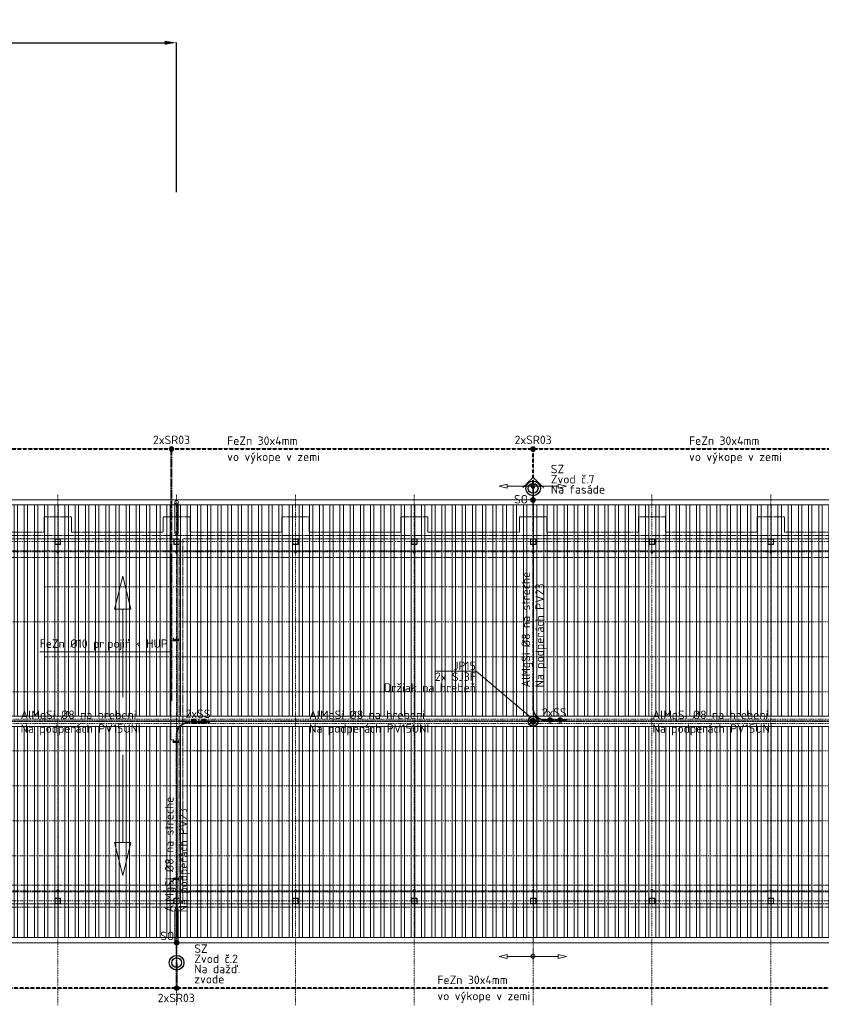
# Model space of a CAD drawing. Header units: millimetres. Extents: x -304119 to 197109, y 7818 to 249585.
# Tile 33 of 42: x 65824 to 89432, y 96731 to 125748. Entities that reach past the tile are written whole.
import ezdxf
from ezdxf.enums import TextEntityAlignment as Align

# ---------------------------------------------------------------- set-up
doc = ezdxf.new("R2010")
doc.units = ezdxf.units.MM
for name, pattern in [('ACAD_ISO10W100', [18, 12, -3, 0, -3]), ('DASHDOT', [25.4, 12.7, -6.35, 0, -6.35]), ('Dashed', [19.05, 12.7, -6.35]), ('DIVIDE', [31.75, 12.7, -6.35, 0, -6.35, 0, -6.35])]:
    doc.linetypes.add(name, pattern=pattern)
doc.layers.get('Defpoints').update_dxf_attribs({"color": 252, "lineweight": 5})
for name, color, linetype, lineweight in [('CKRASTR', 252, 'DASHDOT', 5), ('CKSTENY_NADROVINOU', 252, 'DIVIDE', 5), ('CKSTENY_OSY', 252, 'DASHDOT', 5), ('CKSTENY_PODROVINOU', 252, 'Continuous', 5), ('CKSTENY_SKRYTE', 252, 'Dashed', 5), ('CKSTENY_SRAF', 252, 'Continuous', 5), ('CKSYMBOLY', 252, 'Continuous', 5), ('CSPROFILY_OSY', 252, 'DASHDOT', 5), ('CSPROFILY_REZY', 252, 'Continuous', 5), ('EL-svroky', 5, 'Continuous', 0), ('EL_bleskozvod', 3, 'ACAD_ISO10W100', 35), ('EL_BleskUz - bleskozvod', 3, 'ACAD_ISO10W100', 35), ('EL_BleskUz - zemnic', 1, 'Dashed', 40), ('EL_Zakladovy zemnic', 1, 'Dashed', 40), ('zás', 5, 'Continuous', 35)]:
    doc.layers.add(name, color=color, linetype=linetype, lineweight=lineweight)
doc.styles.add('ISOCPEUR', font='isocpeur.ttf')
doc.styles.get("Standard").update_dxf_attribs({"font": 'arial.ttf'})
doc.dimstyles.new('ISO-25', dxfattribs={"dimtxt": 2.5, "dimasz": 2.5, "dimexe": 1.25, "dimexo": 0.625, "dimtad": 1, "dimtxsty": 'Standard', "dimcen": 2.5, "dimadec": 0, "dimazin": 0, "dimtfac": 1, "dimtmove": 0, "dimatfit": 3, "dimfxl": 1, "dimarcsym": 0})
pattern_1 = [(270, (-2151243.34, -1563942.26), (300, -6e-14), []), (270, (-2151343.34, -1564042.26), (300, -6e-14), [])]

# ---------------------------------------------------------------- blocks, each defined once
blk = doc.blocks.new('*U25')
at = {"color": 0, "linetype": 'ByBlock', "lineweight": -2}
for p, q in [((-502, 0), (-159, 0)), ((259, 0), (53, 0)), ((502, 0), (259, 60)), ((259, 60), (259, -60)), ((502, 0), (259, -60)), ((-159, 0), (53, 0))]:
    blk.add_line(p, q, dxfattribs=at)
at = {"color": 0, "linetype": 'Continuous', "lineweight": -2, "flags": 8}
blk.add_attdef('SPÁD', text='', height=100, dxfattribs=at).set_placement((-34, 80), align=Align.CENTER)
blk = doc.blocks.new('*U26')
at = {"color": 0, "linetype": 'ByBlock', "lineweight": -2}
for p, q in [((-493, 0), (-159, 0)), ((249, 0), (53, 0)), ((493, 0), (249, 60)), ((249, 60), (249, -60)), ((493, 0), (249, -60)), ((-159, 0), (53, 0))]:
    blk.add_line(p, q, dxfattribs=at)
at = {"color": 0, "linetype": 'Continuous', "lineweight": -2, "flags": 8}
blk.add_attdef('SPÁD', text='', height=100, dxfattribs=at).set_placement((-43, 80), align=Align.CENTER)
blk = doc.blocks.new('*U8')
at = {"color": 0, "linetype": 'ByBlock', "lineweight": -2}
for p, q in [((-445.1, 0), (-201.6, 59.9)), ((-445.1, 0), (-201.6, -59.9)), ((-201.6, 59.9), (-201.6, -59.9)), ((-201.6, 0), (-53, 0)), ((445.1, 0), (159.1, 0)), ((159.1, 0), (-53, 0))]:
    blk.add_line(p, q, dxfattribs=at)
at = {"color": 0, "linetype": 'Continuous', "lineweight": -2, "flags": 8}
blk.add_attdef('SPÁD', text='', height=100, dxfattribs=at).set_placement((4.3, 80), align=Align.CENTER)
blk = doc.blocks.new('*D59')
at = {"layer": 'Defpoints', "color": 0, "transparency": 16777216}
for p in [(70445, 125070), (49445, 120664), (70445, 120664)]:
    blk.add_point(p, dxfattribs=at)
at = {"layer": 'EL_BleskUz - bleskozvod', "color": 0, "lineweight": -2, "transparency": 16777216}
for p, q in [((49445, 120665), (49445, 125071)), ((49795, 125070), (70095, 125070)), ((70445, 120665), (70445, 125071))]:
    blk.add_line(p, q, dxfattribs=at)
at = {"layer": 'EL_BleskUz - bleskozvod', "color": 0, "transparency": 16777216}
for points in [[(49795, 125128), (49795, 125011), (49445, 125070)], [(70095, 125128), (70095, 125011), (70445, 125070)]]:
    blk.add_solid(points, dxfattribs=at)
at = {"layer": 'EL_BleskUz - bleskozvod', "color": 0, "lineweight": 5, "transparency": 16777216, "insert": (59945, 125420), "char_height": 500, "attachment_point": 5, "style": 'ISOCPEUR'}
blk.add_mtext('21000', dxfattribs=at)
blk = doc.blocks.new('A$C5815f506')
at = {"layer": 'EL_bleskozvod'}
blk.add_lwpolyline([(21, -305), (326, 0), (21, 305)], dxfattribs=at)
at = {"layer": 'zás', "color": 3, "linetype": 'Continuous', "lineweight": 30, "ltscale": 0.3}
for radius in [216, 144]:
    blk.add_circle((0, 0), radius, dxfattribs=at)

msp = doc.modelspace()

# ---------------------------------------------------------------- hatches: boundary and pattern name
at = {"layer": 'CKSTENY_SRAF', "linetype": 'ByBlock', "lineweight": 5, "ltscale": 0.2}
h = msp.add_hatch(dxfattribs=at)
h.set_pattern_fill('ANSI31', color=252, scale=100, angle=225, style=0)
h.set_pattern_definition(pattern_1)
h.paths.add_polyline_path([(91444.88686, 111446.5435), (48364.88686, 111446.5435), (48364.88686, 105221.5435), (91444.88686, 105221.5435)])
h = msp.add_hatch(dxfattribs=at)
h.set_pattern_fill('ANSI31', color=252, scale=100, angle=225, style=0)
h.set_pattern_definition(pattern_1)
h.paths.add_polyline_path([(48364.88686, 104921.5435), (48364.88686, 98696.5435), (91444.88686, 98696.5435), (91444.88686, 104921.5435)])
at = {"layer": 'EL-svroky'}
for points in [[(70294.88686, 113165.1505, 1), (70294.88686, 113027.9365, 1)], [(80944.88686, 113165.1505, 1), (80944.88686, 113027.9365, 1)], [(80944.88686, 111665.1505, -1), (80944.88686, 111527.9365, -1)], [(70950.36238, 105002.9365, 1), (70950.36238, 105140.1505, 1)], [(71250.36238, 105002.9365, 1), (71250.36238, 105140.1505, 1)], [(81441.05269, 105042.9365, 1), (81441.05269, 105180.1505, 1)], [(81741.05269, 105042.9365, 1), (81741.05269, 105180.1505, 1)], [(70444.88686, 98615.1505, -1), (70444.88686, 98477.9365, -1)], [(70444.88686, 97137.9365, -1), (70444.88686, 97275.1505, -1)], [(70444.88686, 97137.9365, -1), (70444.88686, 97275.1505, -1)]]:
    msp.add_hatch(color=5, dxfattribs=at).paths.add_polyline_path(points)
at = {"layer": 'zás'}
msp.add_hatch(color=256, dxfattribs=at).paths.add_polyline_path([(80944.887, 105147.77366, 1), (80944.887, 104995.31366, 1)])

# ---------------------------------------------------------------- linework, layer by layer
at = {"color": 252, "lineweight": 5}
for p, q in [((66864.88686, 110436.5435), (66864.88686, 110296.5435)), ((66869.88686, 110436.5435), (66869.88686, 110296.5435)), ((67014.88686, 110446.5435), (66874.88686, 110446.5435)), ((67014.88686, 110441.5435), (66874.88686, 110441.5435)), ((66874.88686, 110291.5435), (67014.88686, 110291.5435)), ((66874.88686, 110286.5435), (67014.88686, 110286.5435)), ((67019.88686, 110296.5435), (67019.88686, 110436.5435)), ((67024.88686, 110296.5435), (67024.88686, 110436.5435)), ((70364.88686, 110436.5435), (70364.88686, 110296.5435)), ((70369.88686, 110436.5435), (70369.88686, 110296.5435)), ((70514.88686, 110446.5435), (70374.88686, 110446.5435)), ((70514.88686, 110441.5435), (70374.88686, 110441.5435)), ((70374.88686, 110291.5435), (70514.88686, 110291.5435)), ((70374.88686, 110286.5435), (70514.88686, 110286.5435)), ((70519.88686, 110296.5435), (70519.88686, 110436.5435)), ((70524.88686, 110296.5435), (70524.88686, 110436.5435)), ((73864.88686, 110436.5435), (73864.88686, 110296.5435)), ((73869.88686, 110436.5435), (73869.88686, 110296.5435)), ((74014.88686, 110446.5435), (73874.88686, 110446.5435)), ((74014.88686, 110441.5435), (73874.88686, 110441.5435)), ((73874.88686, 110291.5435), (74014.88686, 110291.5435)), ((73874.88686, 110286.5435), (74014.88686, 110286.5435)), ((74019.88686, 110296.5435), (74019.88686, 110436.5435)), ((74024.88686, 110296.5435), (74024.88686, 110436.5435)), ((77364.88686, 110436.5435), (77364.88686, 110296.5435)), ((77369.88686, 110436.5435), (77369.88686, 110296.5435)), ((77514.88686, 110446.5435), (77374.88686, 110446.5435)), ((77514.88686, 110441.5435), (77374.88686, 110441.5435)), ((77374.88686, 110291.5435), (77514.88686, 110291.5435)), ((77374.88686, 110286.5435), (77514.88686, 110286.5435)), ((77519.88686, 110296.5435), (77519.88686, 110436.5435)), ((77524.88686, 110296.5435), (77524.88686, 110436.5435)), ((80864.88686, 110436.5435), (80864.88686, 110296.5435)), ((80869.88686, 110436.5435), (80869.88686, 110296.5435)), ((81014.88686, 110446.5435), (80874.88686, 110446.5435)), ((81014.88686, 110441.5435), (80874.88686, 110441.5435)), ((80874.88686, 110291.5435), (81014.88686, 110291.5435)), ((80874.88686, 110286.5435), (81014.88686, 110286.5435)), ((81019.88686, 110296.5435), (81019.88686, 110436.5435)), ((81024.88686, 110296.5435), (81024.88686, 110436.5435)), ((84364.88686, 110436.5435), (84364.88686, 110296.5435)), ((84369.88686, 110436.5435), (84369.88686, 110296.5435)), ((84514.88686, 110446.5435), (84374.88686, 110446.5435)), ((84514.88686, 110441.5435), (84374.88686, 110441.5435)), ((84374.88686, 110291.5435), (84514.88686, 110291.5435)), ((84374.88686, 110286.5435), (84514.88686, 110286.5435)), ((84519.88686, 110296.5435), (84519.88686, 110436.5435)), ((84524.88686, 110296.5435), (84524.88686, 110436.5435)), ((87864.88686, 110436.5435), (87864.88686, 110296.5435)), ((87869.88686, 110436.5435), (87869.88686, 110296.5435)), ((88014.88686, 110446.5435), (87874.88686, 110446.5435)), ((88014.88686, 110441.5435), (87874.88686, 110441.5435)), ((87874.88686, 110291.5435), (88014.88686, 110291.5435)), ((87874.88686, 110286.5435), (88014.88686, 110286.5435)), ((88019.88686, 110296.5435), (88019.88686, 110436.5435)), ((88024.88686, 110296.5435), (88024.88686, 110436.5435)), ((70534.88686, 107484.0435), (70334.88686, 107484.0435)), ((70355.38686, 107521.5435), (70344.88686, 107521.5435)), ((70344.88686, 107521.5435), (70344.88686, 107446.5435)), ((70344.88686, 107446.5435), (70524.88686, 107446.5435)), ((70355.38686, 107464.0435), (70355.38686, 107521.5435)), ((70502.38686, 107452.0435), (70367.38686, 107452.0435)), ((70434.88686, 107436.5435), (70434.88686, 107531.5435)), ((70524.88686, 107521.5435), (70514.38686, 107521.5435)), ((70514.38686, 107521.5435), (70514.38686, 107464.0435)), ((70524.88686, 107446.5435), (70524.88686, 107521.5435)), ((70534.88686, 104484.0435), (70334.88686, 104484.0435)), ((70355.38686, 104521.5435), (70344.88686, 104521.5435)), ((70344.88686, 104521.5435), (70344.88686, 104446.5435)), ((70355.38686, 104464.0435), (70355.38686, 104521.5435)), ((70434.88686, 104436.5435), (70434.88686, 104531.5435)), ((70524.88686, 104521.5435), (70514.38686, 104521.5435)), ((70514.38686, 104521.5435), (70514.38686, 104464.0435)), ((70524.88686, 104446.5435), (70524.88686, 104521.5435)), ((70524.88686, 104446.5435), (70344.88686, 104446.5435)), ((70344.88686, 104446.5435), (70524.88686, 104446.5435)), ((70344.88686, 104446.5435), (70524.88686, 104446.5435)), ((70502.38686, 104452.0435), (70367.38686, 104452.0435)), ((70334.88686, 100409.0435), (70534.88686, 100409.0435)), ((70524.88686, 100446.5435), (70344.88686, 100446.5435)), ((70344.88686, 100446.5435), (70344.88686, 100371.5435)), ((70355.38686, 100371.5435), (70355.38686, 100429.0435)), ((70367.38686, 100441.0435), (70502.38686, 100441.0435)), ((70434.88686, 100456.5435), (70434.88686, 100361.5435)), ((70514.38686, 100429.0435), (70514.38686, 100371.5435)), ((70524.88686, 100371.5435), (70524.88686, 100446.5435)), ((70344.88686, 100371.5435), (70355.38686, 100371.5435)), ((70524.88686, 100371.5435), (70514.38686, 100371.5435)), ((70514.38686, 100371.5435), (70524.88686, 100371.5435)), ((70514.38686, 100371.5435), (70524.88686, 100371.5435)), ((66864.88686, 99846.5435), (66864.88686, 99706.5435)), ((66869.88686, 99846.5435), (66869.88686, 99706.5435)), ((67014.88686, 99856.5435), (66874.88686, 99856.5435)), ((67014.88686, 99851.5435), (66874.88686, 99851.5435)), ((67019.88686, 99706.5435), (67019.88686, 99846.5435)), ((67024.88686, 99706.5435), (67024.88686, 99846.5435)), ((70364.88686, 99846.5435), (70364.88686, 99706.5435)), ((70369.88686, 99846.5435), (70369.88686, 99706.5435)), ((70514.88686, 99856.5435), (70374.88686, 99856.5435)), ((70514.88686, 99851.5435), (70374.88686, 99851.5435)), ((70519.88686, 99706.5435), (70519.88686, 99846.5435)), ((70524.88686, 99706.5435), (70524.88686, 99846.5435)), ((73864.88686, 99846.5435), (73864.88686, 99706.5435)), ((73869.88686, 99846.5435), (73869.88686, 99706.5435)), ((74014.88686, 99856.5435), (73874.88686, 99856.5435)), ((74014.88686, 99851.5435), (73874.88686, 99851.5435)), ((74019.88686, 99706.5435), (74019.88686, 99846.5435)), ((74024.88686, 99706.5435), (74024.88686, 99846.5435)), ((77364.88686, 99846.5435), (77364.88686, 99706.5435)), ((77369.88686, 99846.5435), (77369.88686, 99706.5435)), ((77514.88686, 99856.5435), (77374.88686, 99856.5435)), ((77514.88686, 99851.5435), (77374.88686, 99851.5435)), ((77519.88686, 99706.5435), (77519.88686, 99846.5435)), ((77524.88686, 99706.5435), (77524.88686, 99846.5435)), ((80864.88686, 99846.5435), (80864.88686, 99706.5435)), ((80869.88686, 99846.5435), (80869.88686, 99706.5435)), ((81014.88686, 99856.5435), (80874.88686, 99856.5435)), ((81014.88686, 99851.5435), (80874.88686, 99851.5435)), ((81019.88686, 99706.5435), (81019.88686, 99846.5435)), ((81024.88686, 99706.5435), (81024.88686, 99846.5435)), ((84364.88686, 99846.5435), (84364.88686, 99706.5435)), ((84369.88686, 99846.5435), (84369.88686, 99706.5435)), ((84514.88686, 99856.5435), (84374.88686, 99856.5435)), ((84514.88686, 99851.5435), (84374.88686, 99851.5435)), ((84519.88686, 99706.5435), (84519.88686, 99846.5435)), ((84524.88686, 99706.5435), (84524.88686, 99846.5435)), ((87864.88686, 99846.5435), (87864.88686, 99706.5435)), ((87869.88686, 99846.5435), (87869.88686, 99706.5435)), ((88014.88686, 99856.5435), (87874.88686, 99856.5435)), ((88014.88686, 99851.5435), (87874.88686, 99851.5435)), ((88019.88686, 99706.5435), (88019.88686, 99846.5435)), ((88024.88686, 99706.5435), (88024.88686, 99846.5435)), ((66874.88686, 99701.5435), (67014.88686, 99701.5435)), ((66874.88686, 99696.5435), (67014.88686, 99696.5435)), ((70374.88686, 99701.5435), (70514.88686, 99701.5435)), ((70374.88686, 99696.5435), (70514.88686, 99696.5435)), ((73874.88686, 99701.5435), (74014.88686, 99701.5435)), ((73874.88686, 99696.5435), (74014.88686, 99696.5435)), ((77374.88686, 99701.5435), (77514.88686, 99701.5435)), ((77374.88686, 99696.5435), (77514.88686, 99696.5435)), ((80874.88686, 99701.5435), (81014.88686, 99701.5435)), ((80874.88686, 99696.5435), (81014.88686, 99696.5435)), ((84374.88686, 99701.5435), (84514.88686, 99701.5435)), ((84374.88686, 99696.5435), (84514.88686, 99696.5435)), ((87874.88686, 99701.5435), (88014.88686, 99701.5435)), ((87874.88686, 99696.5435), (88014.88686, 99696.5435))]:
    msp.add_line(p, q, dxfattribs=at)
for centre, radius, start, end in [((66874.88686, 110436.5435), 10, 90, 180), ((66874.88686, 110296.5435), 10, 180, 270), ((66874.88686, 110436.5435), 5, 90, 180), ((66874.88686, 110296.5435), 5, 180, 270), ((67014.88686, 110436.5435), 10, 0, 90), ((67014.88686, 110436.5435), 5, 0, 90), ((67014.88686, 110296.5435), 10, 270, 0), ((67014.88686, 110296.5435), 5, 270, 0), ((70374.88686, 110436.5435), 10, 90, 180), ((70374.88686, 110296.5435), 10, 180, 270), ((70374.88686, 110436.5435), 5, 90, 180), ((70374.88686, 110296.5435), 5, 180, 270), ((70514.88686, 110436.5435), 10, 0, 90), ((70514.88686, 110436.5435), 5, 0, 90), ((70514.88686, 110296.5435), 10, 270, 0), ((70514.88686, 110296.5435), 5, 270, 0), ((73874.88686, 110436.5435), 10, 90, 180), ((73874.88686, 110296.5435), 10, 180, 270), ((73874.88686, 110436.5435), 5, 90, 180), ((73874.88686, 110296.5435), 5, 180, 270), ((74014.88686, 110436.5435), 10, 0, 90), ((74014.88686, 110436.5435), 5, 0, 90), ((74014.88686, 110296.5435), 10, 270, 0), ((74014.88686, 110296.5435), 5, 270, 0), ((77374.88686, 110436.5435), 10, 90, 180), ((77374.88686, 110296.5435), 10, 180, 270), ((77374.88686, 110436.5435), 5, 90, 180), ((77374.88686, 110296.5435), 5, 180, 270), ((77514.88686, 110436.5435), 10, 0, 90), ((77514.88686, 110436.5435), 5, 0, 90), ((77514.88686, 110296.5435), 10, 270, 0), ((77514.88686, 110296.5435), 5, 270, 0), ((80874.88686, 110436.5435), 10, 90, 180), ((80874.88686, 110296.5435), 10, 180, 270), ((80874.88686, 110436.5435), 5, 90, 180), ((80874.88686, 110296.5435), 5, 180, 270), ((81014.88686, 110436.5435), 10, 0, 90), ((81014.88686, 110436.5435), 5, 0, 90), ((81014.88686, 110296.5435), 10, 270, 0), ((81014.88686, 110296.5435), 5, 270, 0), ((84374.88686, 110436.5435), 10, 90, 180), ((84374.88686, 110296.5435), 10, 180, 270), ((84374.88686, 110436.5435), 5, 90, 180), ((84374.88686, 110296.5435), 5, 180, 270), ((84514.88686, 110436.5435), 10, 0, 90), ((84514.88686, 110436.5435), 5, 0, 90), ((84514.88686, 110296.5435), 10, 270, 0), ((84514.88686, 110296.5435), 5, 270, 0), ((87874.88686, 110436.5435), 10, 90, 180), ((87874.88686, 110296.5435), 10, 180, 270), ((87874.88686, 110436.5435), 5, 90, 180), ((87874.88686, 110296.5435), 5, 180, 270), ((88014.88686, 110436.5435), 10, 0, 90), ((88014.88686, 110436.5435), 5, 0, 90), ((88014.88686, 110296.5435), 10, 270, 0), ((88014.88686, 110296.5435), 5, 270, 0), ((70367.38686, 107464.0435), 12, 180, 270), ((70502.38686, 107464.0435), 12, 270, 0), ((70367.38686, 104464.0435), 12, 180, 270), ((70502.38686, 104464.0435), 12, 270, 0), ((70367.38686, 100429.0435), 12, 90, 180), ((70502.38686, 100429.0435), 12, 0, 90), ((66874.88686, 99846.5435), 10, 90, 180), ((66874.88686, 99846.5435), 5, 90, 180), ((67014.88686, 99846.5435), 10, 0, 90), ((67014.88686, 99846.5435), 5, 0, 90), ((70374.88686, 99846.5435), 10, 90, 180), ((70374.88686, 99846.5435), 5, 90, 180), ((70514.88686, 99846.5435), 10, 0, 90), ((70514.88686, 99846.5435), 5, 0, 90), ((73874.88686, 99846.5435), 10, 90, 180), ((73874.88686, 99846.5435), 5, 90, 180), ((74014.88686, 99846.5435), 10, 0, 90), ((74014.88686, 99846.5435), 5, 0, 90), ((77374.88686, 99846.5435), 10, 90, 180), ((77374.88686, 99846.5435), 5, 90, 180), ((77514.88686, 99846.5435), 10, 0, 90), ((77514.88686, 99846.5435), 5, 0, 90), ((80874.88686, 99846.5435), 10, 90, 180), ((80874.88686, 99846.5435), 5, 90, 180), ((81014.88686, 99846.5435), 10, 0, 90), ((81014.88686, 99846.5435), 5, 0, 90), ((84374.88686, 99846.5435), 10, 90, 180), ((84374.88686, 99846.5435), 5, 90, 180), ((84514.88686, 99846.5435), 10, 0, 90), ((84514.88686, 99846.5435), 5, 0, 90), ((87874.88686, 99846.5435), 10, 90, 180), ((87874.88686, 99846.5435), 5, 90, 180), ((88014.88686, 99846.5435), 10, 0, 90), ((88014.88686, 99846.5435), 5, 0, 90), ((66874.88686, 99706.5435), 10, 180, 270), ((66874.88686, 99706.5435), 5, 180, 270), ((67014.88686, 99706.5435), 10, 270, 0), ((67014.88686, 99706.5435), 5, 270, 0), ((70374.88686, 99706.5435), 10, 180, 270), ((70374.88686, 99706.5435), 5, 180, 270), ((70514.88686, 99706.5435), 10, 270, 0), ((70514.88686, 99706.5435), 5, 270, 0), ((73874.88686, 99706.5435), 10, 180, 270), ((73874.88686, 99706.5435), 5, 180, 270), ((74014.88686, 99706.5435), 10, 270, 0), ((74014.88686, 99706.5435), 5, 270, 0), ((77374.88686, 99706.5435), 10, 180, 270), ((77374.88686, 99706.5435), 5, 180, 270), ((77514.88686, 99706.5435), 10, 270, 0), ((77514.88686, 99706.5435), 5, 270, 0), ((80874.88686, 99706.5435), 10, 180, 270), ((80874.88686, 99706.5435), 5, 180, 270), ((81014.88686, 99706.5435), 10, 270, 0), ((81014.88686, 99706.5435), 5, 270, 0), ((84374.88686, 99706.5435), 10, 180, 270), ((84374.88686, 99706.5435), 5, 180, 270), ((84514.88686, 99706.5435), 10, 270, 0), ((84514.88686, 99706.5435), 5, 270, 0), ((87874.88686, 99706.5435), 10, 180, 270), ((87874.88686, 99706.5435), 5, 180, 270), ((88014.88686, 99706.5435), 10, 270, 0), ((88014.88686, 99706.5435), 5, 270, 0)]:
    msp.add_arc(centre, radius, start, end, dxfattribs=at)
at = {"layer": 'CKRASTR', "color": 252, "lineweight": 5, "ltscale": 2}
for p, q in [((66944.88686, 111744.06119), (66944.88686, 96691.10793)), ((70444.88686, 111744.06119), (70444.88686, 96691.10793)), ((73944.88686, 111744.06119), (73944.88686, 96691.10793)), ((77444.88686, 111744.06119), (77444.88686, 96691.10793)), ((80944.88686, 111744.06119), (80944.88686, 96691.10793)), ((84444.88686, 111744.06119), (84444.88686, 96691.10793)), ((87944.88686, 111744.06119), (87944.88686, 96691.10793)), ((113614.17046, 110366.5435), (47527.43147, 110366.5435)), ((113607.44339, 99776.5435), (47527.43147, 99776.5435))]:
    msp.add_line(p, q, dxfattribs=at)
at = {"layer": 'CKSTENY_NADROVINOU', "color": 252, "lineweight": 5}
for centre in [(70444.88686, 111529.68527), (70444.88686, 98613.40173)]:
    msp.add_circle(centre, 50, dxfattribs=at)
at = {"layer": 'CKSTENY_OSY', "color": 252, "lineweight": 5, "ltscale": 2}
for p, q in [((48364.88686, 110069.62758), (113524.88686, 110069.62758)), ((66572.284, 109036.75871), (98845.07674, 109036.75871)), ((48364.88686, 108003.88985), (113524.88686, 108003.88985)), ((66576.06834, 106971.02099), (98835.83355, 106971.02099)), ((48364.88686, 105938.15213), (113524.88686, 105938.15213)), ((48364.88686, 105133.86899), (113524.88686, 105133.86899)), ((48364.88686, 105009.21801), (113524.88686, 105009.21801)), ((48364.88686, 104204.93488), (113524.88686, 104204.93488)), ((48364.88686, 103172.06602), (113524.88686, 103172.06602)), ((48364.88686, 102139.19716), (113524.88686, 102139.19716)), ((63444.88686, 101106.3283), (98444.88686, 101106.3283)), ((48364.88686, 100073.45943), (113524.88686, 100073.45943))]:
    msp.add_line(p, q, dxfattribs=at)
at = {"layer": 'CKSTENY_PODROVINOU', "color": 252, "lineweight": 5}
for p, q in [((48364.88686, 111596.5435), (113524.88686, 111596.5435)), ((48364.88686, 111446.5435), (113524.88686, 111446.5435)), ((80944.88686, 111596.5435), (80944.88686, 111446.5435)), ((80544.88686, 111096.5435), (81344.88686, 111096.5435)), ((113524.88686, 105221.5435), (48364.88686, 105221.5435)), ((113524.88686, 105071.5435), (48364.88686, 105071.5435)), ((113524.88686, 104921.5435), (48364.88686, 104921.5435)), ((48364.88686, 98696.5435), (113524.88686, 98696.5435)), ((80944.88686, 98696.5435), (80944.88686, 98546.5435)), ((48364.88686, 98546.5435), (113524.88686, 98546.5435))]:
    msp.add_line(p, q, dxfattribs=at)
at = {"layer": 'CKSTENY_SKRYTE', "color": 252, "lineweight": 5}
for p, q in [((70394.88686, 110613.30905), (70394.88686, 111529.68527)), ((70494.88686, 110613.30905), (70494.88686, 111529.68527)), ((66544.88686, 110646.5435), (66544.88686, 111096.5435)), ((67344.88686, 111096.5435), (67344.88686, 110646.5435)), ((70044.88686, 110646.5435), (70044.88686, 111096.5435)), ((70844.88686, 111096.5435), (70844.88686, 110646.5435)), ((73544.88686, 110646.5435), (73544.88686, 111096.5435)), ((74344.88686, 111096.5435), (74344.88686, 110646.5435)), ((77044.88686, 110646.5435), (77044.88686, 111096.5435)), ((77844.88686, 111096.5435), (77844.88686, 110646.5435)), ((80544.88686, 110646.5435), (80544.88686, 111096.5435)), ((81344.88686, 111096.5435), (81344.88686, 110646.5435)), ((84044.88686, 110646.5435), (84044.88686, 111096.5435)), ((84844.88686, 111096.5435), (84844.88686, 110646.5435)), ((87544.88686, 110646.5435), (87544.88686, 111096.5435)), ((88344.88686, 111096.5435), (88344.88686, 110646.5435)), ((70394.88686, 99529.77796), (70394.88686, 98613.40173)), ((70494.88686, 99529.77796), (70494.88686, 98613.40173))]:
    msp.add_line(p, q, dxfattribs=at)
at = {"layer": 'CKSTENY_SKRYTE', "color": 252, "lineweight": 5, "ltscale": 2}
for p, q in [((66544.88686, 111096.5435), (67344.88686, 111096.5435)), ((70044.88686, 111096.5435), (70844.88686, 111096.5435)), ((73544.88686, 111096.5435), (74344.88686, 111096.5435)), ((77044.88686, 111096.5435), (77844.88686, 111096.5435)), ((84044.88686, 111096.5435), (84844.88686, 111096.5435)), ((87544.88686, 111096.5435), (88344.88686, 111096.5435)), ((63844.88686, 110646.5435), (66544.88686, 110646.5435)), ((67344.88686, 110646.5435), (70044.88686, 110646.5435)), ((70844.88686, 110646.5435), (73544.88686, 110646.5435)), ((74344.88686, 110646.5435), (77044.88686, 110646.5435)), ((77844.88686, 110646.5435), (80544.88686, 110646.5435)), ((81344.88686, 110646.5435), (84044.88686, 110646.5435)), ((84844.88686, 110646.5435), (87544.88686, 110646.5435)), ((88344.88686, 110646.5435), (91044.88686, 110646.5435)), ((49184.88686, 110546.5435), (91624.88686, 110546.5435)), ((49284.88686, 110446.5435), (70524.88686, 110446.5435)), ((70524.88686, 99696.5435), (70524.88686, 110446.5435)), ((70624.88686, 110446.5435), (91524.88686, 110446.5435)), ((70624.88686, 99696.5435), (70624.88686, 110446.5435)), ((49364.88686, 110096.5435), (112524.88686, 110096.5435)), ((49364.88686, 109896.5435), (112524.88686, 109896.5435)), ((70274.88686, 104521.5435), (70274.88686, 109896.5435)), ((70344.88686, 104521.5435), (70274.88686, 104521.5435)), ((49364.88686, 100246.5435), (112524.88686, 100246.5435)), ((70274.88686, 100046.5435), (70274.88686, 100371.5435)), ((70344.88686, 100371.5435), (70274.88686, 100371.5435)), ((49364.88686, 100046.5435), (112524.88686, 100046.5435)), ((49184.88686, 99596.5435), (91624.88686, 99596.5435)), ((49284.88686, 99696.5435), (70524.88686, 99696.5435)), ((70624.88686, 99696.5435), (91524.88686, 99696.5435))]:
    msp.add_line(p, q, dxfattribs=at)
at = {"layer": 'CKSYMBOLY', "color": 252, "lineweight": 5}
for p, q in [((80944.88686, 111744.06119), (80944.88686, 112097.43814)), ((80944.88686, 98399.02582), (80944.88686, 98045.64887))]:
    msp.add_line(p, q, dxfattribs=at)
for centre in [(80944.88686, 112000.27455), (80944.88686, 98142.81246)]:
    msp.add_circle(centre, 59.90916, dxfattribs=at)
at = {"layer": 'CSPROFILY_OSY', "color": 252, "lineweight": 5}
for p, q in [((66854.88686, 110366.5435), (67034.88686, 110366.5435)), ((70354.88686, 110366.5435), (70534.88686, 110366.5435)), ((73854.88686, 110366.5435), (74034.88686, 110366.5435)), ((77354.88686, 110366.5435), (77534.88686, 110366.5435)), ((77444.88686, 110276.5435), (77444.88686, 110456.5435)), ((80854.88686, 110366.5435), (81034.88686, 110366.5435)), ((80944.88686, 110276.5435), (80944.88686, 110456.5435)), ((84354.88686, 110366.5435), (84534.88686, 110366.5435)), ((84444.88686, 110276.5435), (84444.88686, 110456.5435)), ((87854.88686, 110366.5435), (88034.88686, 110366.5435)), ((87944.88686, 110276.5435), (87944.88686, 110456.5435)), ((66944.88686, 99686.5435), (66944.88686, 99866.5435)), ((70444.88686, 99686.5435), (70444.88686, 99866.5435)), ((73944.88686, 99686.5435), (73944.88686, 99866.5435)), ((77444.88686, 99686.5435), (77444.88686, 99866.5435)), ((80944.88686, 99686.5435), (80944.88686, 99866.5435)), ((84444.88686, 99686.5435), (84444.88686, 99866.5435)), ((87944.88686, 99686.5435), (87944.88686, 99866.5435)), ((66854.88686, 99776.5435), (67034.88686, 99776.5435)), ((70354.88686, 99776.5435), (70534.88686, 99776.5435)), ((73854.88686, 99776.5435), (74034.88686, 99776.5435)), ((77354.88686, 99776.5435), (77534.88686, 99776.5435)), ((80854.88686, 99776.5435), (81034.88686, 99776.5435)), ((84354.88686, 99776.5435), (84534.88686, 99776.5435)), ((87854.88686, 99776.5435), (88034.88686, 99776.5435))]:
    msp.add_line(p, q, dxfattribs=at)
at = {"layer": 'CSPROFILY_REZY', "color": 252, "lineweight": 5}
for p, q in [((66944.88686, 110091.5435), (66944.88686, 110286.5435)), ((70444.88686, 110086.5435), (70444.88686, 110286.5435)), ((73944.88686, 110086.5435), (73944.88686, 110286.5435)), ((77444.88686, 110086.5435), (77444.88686, 110286.5435)), ((80944.88686, 110086.5435), (80944.88686, 110286.5435)), ((84444.88686, 110086.5435), (84444.88686, 110286.5435)), ((87944.88686, 110086.5435), (87944.88686, 110286.5435)), ((66944.88686, 100056.5435), (66944.88686, 99856.5435)), ((70444.88686, 100056.5435), (70444.88686, 99856.5435)), ((73944.88686, 100056.5435), (73944.88686, 99856.5435)), ((77444.88686, 100056.5435), (77444.88686, 99856.5435)), ((80944.88686, 100056.5435), (80944.88686, 99856.5435)), ((84444.88686, 100056.5435), (84444.88686, 99856.5435)), ((87944.88686, 100056.5435), (87944.88686, 99856.5435))]:
    msp.add_line(p, q, dxfattribs=at)
for centre, radius in [((70444.88686, 110613.30905), 50), ((66944.88686, 110061.5435), 30), ((70444.88686, 110056.5435), 30), ((73944.88686, 110056.5435), 30), ((77444.88686, 110056.5435), 30), ((80944.88686, 110056.5435), 30), ((84444.88686, 110056.5435), 30), ((87944.88686, 110056.5435), 30), ((66944.88686, 100086.5435), 30), ((70444.88686, 100086.5435), 30), ((73944.88686, 100086.5435), 30), ((77444.88686, 100086.5435), 30), ((80944.88686, 100086.5435), 30), ((84444.88686, 100086.5435), 30), ((87944.88686, 100086.5435), 30), ((70444.88686, 99529.77796), 50)]:
    msp.add_circle(centre, radius, dxfattribs=at)
at = {"layer": 'EL-svroky', "color": 5}
for centre in [(70294.88686, 113096.5435), (80944.88686, 113096.5435), (80944.88686, 111596.5435), (70950.36238, 105071.5435), (71250.36238, 105071.5435), (81441.05269, 105111.5435), (81741.05269, 105111.5435), (70444.88686, 98546.5435), (70444.88686, 97206.5435), (70444.88686, 97206.5435)]:
    msp.add_circle(centre, 68.607, dxfattribs=at)
at = {"layer": 'EL_BleskUz - bleskozvod', "ltscale": 0.25}
for p, q in [((80944.88686, 111936.5435), (80944.88686, 105461.5435)), ((49114.88686, 105071.5435), (112774.88686, 105071.5435)), ((81294.88686, 105111.5435), (81944.88686, 105111.5435)), ((70794.88686, 105031.5435), (71444.88686, 105031.5435)), ((70444.88686, 97956.5435), (70444.88686, 104681.5435))]:
    msp.add_line(p, q, dxfattribs=at)
at = {"layer": 'EL_BleskUz - bleskozvod'}
for centre, start, end in [((81294.88686, 105461.5435), 180, 270), ((70794.88686, 104681.5435), 90, 180)]:
    msp.add_arc(centre, 350, start, end, dxfattribs=at)
at = {"layer": 'EL_BleskUz - zemnic', "color": 30, "ltscale": 2, "true_color": 0xf8991e}
for p, q in [((70294.88686, 105670.83216), (70294.88686, 113127.57398)), ((70444.88686, 97956.5435), (70444.88686, 97206.5435))]:
    msp.add_line(p, q, dxfattribs=at)
at = {"layer": 'EL_BleskUz - zemnic', "color": 30, "ltscale": 0.25, "true_color": 0xf8991e}
msp.add_line((80944.88686, 111936.5435), (80944.88686, 113096.5435), dxfattribs=at)
at = {"layer": 'EL_Zakladovy zemnic', "ltscale": 0.25}
msp.add_lwpolyline([(47794.88686, 113096.5435), (113774.88686, 113096.5435, -0.4142135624), (114524.88686, 112346.5435), (114524.88686, 97956.5435, -0.4142135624), (113774.88686, 97206.5435), (47794.88686, 97206.5435, -0.4142135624), (47044.88686, 97956.5435), (47044.88686, 112346.5435, -0.4142135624)], format="xyb", close=True, dxfattribs=at)
at = {"layer": 'zás', "color": 7, "lineweight": 15}
for p, q in [((66416.59059, 107120.98357), (70294.88686, 107120.98357)), ((78057.94792, 106552.97135), (79270.85236, 106552.97135)), ((79270.85236, 106552.97135), (80864.72768, 105191.16994))]:
    msp.add_line(p, q, dxfattribs=at)
at = {"layer": 'zás', "color": 3, "linetype": 'Continuous', "ltscale": 0.3}
msp.add_circle((80944.887, 105071.5435), 144, dxfattribs=at)
at = {"layer": 'zás'}
msp.add_circle((80944.887, 105071.54366), 76.23, dxfattribs=at)
at = {"layer": 'zás', "color": 3, "linetype": 'Continuous', "lineweight": 30, "ltscale": 0.3}
for radius in [216, 144]:
    msp.add_circle((70444.88686, 97956.5435), radius, dxfattribs=at)

# ---------------------------------------------------------------- block references
at = {"layer": 'CKSYMBOLY', "color": 252, "lineweight": 5, "xscale": -1}
msp.add_blockref('*U25', (80442.66602, 112000.27455), dxfattribs=at)
at = {"layer": 'CKSYMBOLY', "color": 252, "lineweight": 5}
msp.add_blockref('*U26', (81437.63208, 112000.27455), dxfattribs=at)
at = {"layer": 'CKSYMBOLY', "color": 252, "lineweight": 5, "yscale": 3.9996, "zscale": 3.9996}
for p, xscale, rotation in [((68857.37398, 107566.92219), -3.9996, 89.99999999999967), ((68857.37398, 102306.25511), 3.9996, 90.00000000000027)]:
    msp.add_blockref('*U8', p, dxfattribs=dict(at, xscale=xscale, rotation=rotation))
at = {"layer": 'CKSYMBOLY', "color": 252, "lineweight": 5, "rotation": 180}
msp.add_blockref('*U25', (80442.66602, 98142.81246), dxfattribs=at)
at = {"layer": 'CKSYMBOLY', "color": 252, "lineweight": 5, "xscale": -1, "rotation": 180}
msp.add_blockref('*U26', (81437.63208, 98142.81246), dxfattribs=at)
at = {"layer": 'EL_bleskozvod', "rotation": 90.00000000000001}
msp.add_blockref('A$C5815f506', (80944.88686, 111936.5435), dxfattribs=at)

# ---------------------------------------------------------------- texts
at = {"layer": 'zás', "color": 7, "style": 'ISOCPEUR'}
for p in [(70294.88686, 113165.1505), (80944.88686, 113165.1505)]:
    msp.add_text('2xSR03', height=250, dxfattribs=at).set_placement(p, align=Align.BOTTOM_CENTER)
for s, p in [('FeZn 30x4mm', (71933.29857, 113215.54279)), ('FeZn 30x4mm', (85536.81407, 113215.54279)), ('vo výkope v zemi', (71933.29857, 112741.64616)), ('vo výkope v zemi', (85536.81407, 112741.64616)), ('AlMgSi %%C8 na hrebeni', (65850.62096, 105139.09259)), ('AlMgSi %%C8 na hrebeni', (74349.02888, 105139.09259)), ('AlMgSi %%C8 na hrebeni', (84460.99875, 105139.09259)), ('Na podperách PV15UNI', (65850.62096, 104734.75885)), ('Na podperách PV15UNI', (74349.02888, 104734.75885)), ('Na podperách PV15UNI', (84460.99875, 104734.75885)), ('FeZn 30x4mm', (78124.92728, 97325.54279)), ('vo výkope v zemi', (78124.92728, 96851.64616))]:
    msp.add_text(s, height=250, dxfattribs=at).set_placement(p)
for s, p in [('SZ', (81464.74999, 112505.29009)), ('Zvod č.7', (81464.74999, 112205.29009)), ('Na fasáde', (81464.74999, 111905.29009)), ('SZ', (70964.74999, 98372.75646)), ('Zvod č.2', (70964.74999, 98072.75646)), ('Na dažď.', (70964.74999, 97772.75646)), ('zvode', (70964.74999, 97472.75646))]:
    msp.add_text(s, height=250, dxfattribs=at).set_placement(p, align=Align.MIDDLE_LEFT)
for s, p in [('SO', (80795.4442, 111415.1015)), ('JP15', (79258.15968, 106507.73442)), ('2x SJ3F', (79258.15968, 106186.47691)), ('Držiak na hrebeň', (79258.15968, 105865.2194)), ('SO', (70376.27986, 98546.5435))]:
    msp.add_text(s, height=250, dxfattribs=at).set_placement(p, align=Align.BOTTOM_RIGHT)
for s, p in [('AlMgSi %%C8 na streche', (80856.45819, 106069.87119)), ('Na podperách PV23', (81260.79193, 106069.87119)), ('AlMgSi %%C8 na streche', (70356.45819, 99440.37512)), ('Na podperách PV23', (70760.79193, 99440.37512))]:
    msp.add_text(s, height=250, rotation=90, dxfattribs=at).set_placement(p)
msp.add_text('FeZn %%C10 pripojiť k HUP', height=250, dxfattribs=at).set_placement((70187.97385, 107235.79565), align=Align.RIGHT)
for p in [(70707.61544, 105093.08366), (81198.30575, 105133.08366)]:
    msp.add_text('2xSS', height=250, dxfattribs=at).set_placement(p, align=Align.BOTTOM_LEFT)
msp.add_text('2xSR03', height=250, dxfattribs=at).set_placement((70433.66163, 97043.99134), align=Align.TOP_CENTER)

# ---------------------------------------------------------------- dimensions: what is measured, and where the dimension line sits
at = {"layer": 'EL_BleskUz - bleskozvod', "color": 7, "lineweight": 5}
dim = msp.add_linear_dim(base=(70444.88686, 125069.72), p1=(49444.88686, 120663.99259), p2=(70444.88686, 120663.99259), dimstyle='ISO-25', override={"dimtxt": 500, "dimasz": 350, "dimgap": 100, "dimtxsty": 'ISOCPEUR'}, dxfattribs=at)
dim.commit()
dim.dimension.update_dxf_attribs({"geometry": '*D59', "text_midpoint": (59944.88686, 125419.72)})

doc.saveas('drawing.dxf')
